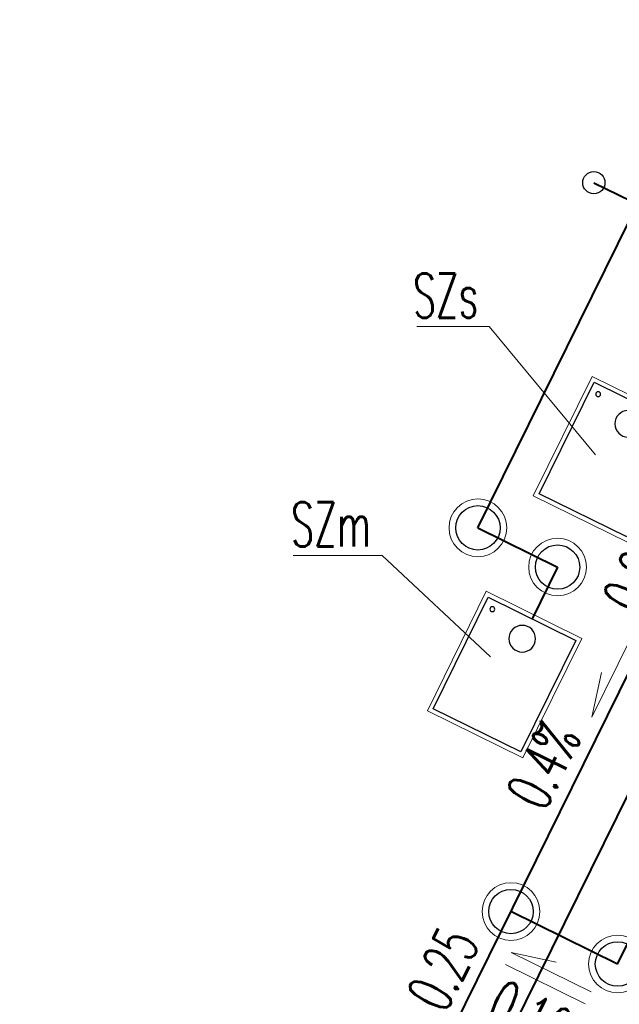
# Model space of a CAD drawing. Header units: metres. Extents: x 7506071 to 7508568, y 5798919 to 5800648.
# Tile 16 of 96: x 7507429 to 7507442, y 5799516 to 5799538. Entities that reach past the tile are written whole.
import ezdxf
from ezdxf import colors
from ezdxf.entities.mleader import LeaderData, LeaderLine
from ezdxf.enums import TextEntityAlignment as Align
from ezdxf.math import Vec2, Vec3

# ---------------------------------------------------------------- set-up
doc = ezdxf.new("R2010")
doc.units = ezdxf.units.M
doc.layers.get('0').update_dxf_attribs({"color": 250, "lineweight": 9})
for name, color, linetype, lineweight in [('IS-KD-brudna', 94, 'Continuous', 40), ('IS-KD-brudna-studnie', 94, 'Continuous', 30), ('IS-KD-czysta', 92, 'Continuous', 40), ('IS-KD-opis', 98, 'Continuous', 20), ('IS-KS-opis', 38, 'Continuous', 20), ('IS-KS-studnie', 34, 'Continuous', 30), ('IS-KT', 212, 'Continuous', 40), ('IS-KT-opis', 218, 'Continuous', 20), ('IS-KT-studnie', 212, 'Continuous', 30)]:
    doc.layers.add(name, color=color, linetype=linetype, lineweight=lineweight)
doc.layers.add('IS-viewport', color=254, linetype='Continuous', lineweight=0, plot=False)
doc.styles.add('IS-0.6', font='simplex.shx', dxfattribs={"width": 0.6})

# ---------------------------------------------------------------- blocks, each defined once
blk = doc.blocks.new('*U53')
at = {"color": 0, "linetype": 'Continuous', "lineweight": -2}
blk.add_lwpolyline([(0.173, 1.03), (-0.711, -0.765), (-0.493, 0.243)], dxfattribs=at)
at = {"layer": 'IS-viewport'}
blk.add_line((-0.442, -0.897), (0.442, 0.897), dxfattribs=at)
at = {"color": 0, "linetype": 'Continuous', "lineweight": -2, "style": 'IS-0.6', "width": 0.6}
blk.add_attdef('OPIS-P', (0.394, 1.478), '', height=1, rotation=63.7803, dxfattribs=at)
blk.add_attdef('OPIS-POD', text='', height=1, rotation=63.7803, dxfattribs=at).set_placement((0.269, -0.133), align=Align.TOP_CENTER)
blk.add_attdef('OPIS-L', text='', height=1, rotation=63.7803, dxfattribs=at).set_placement((-0.932, -1.213), align=Align.RIGHT)
blk = doc.blocks.new('_None')
blk = doc.blocks.new('A$C2F5E1DCB')
at = {"color": 0, "linetype": 'ByBlock', "lineweight": 9}
blk.add_lwpolyline([(-1.2, 3), (-1.2, 0), (1.2, 0), (1.2, 3)], close=True, dxfattribs=at)
at = {"color": 0, "linetype": 'ByBlock', "lineweight": -2}
blk.add_lwpolyline([(-1.1, 2.9), (-1.1, 0.1), (1.1, 0.1), (1.1, 2.9)], close=True, dxfattribs=at)
for centre, radius in [((0, 0.6), 0.3), ((-0.9, 0.3), 0.055)]:
    blk.add_circle(centre, radius, dxfattribs=at)
blk = doc.blocks.new('*U74')
at = {"color": 0, "linetype": 'Continuous', "lineweight": -2}
blk.add_lwpolyline([(1.03, -0.173), (-0.765, 0.711), (0.243, 0.493)], dxfattribs=at)
at = {"layer": 'IS-viewport'}
blk.add_line((-0.897, 0.442), (0.897, -0.442), dxfattribs=at)
at = {"color": 0, "linetype": 'Continuous', "lineweight": -2, "style": 'IS-0.6', "width": 0.6}
blk.add_attdef('OPIS-L', text='', height=1, rotation=333.7803, dxfattribs=at).set_placement((-1.213, 0.932), align=Align.RIGHT)
blk.add_attdef('OPIS-POD', text='', height=1, rotation=333.7803, dxfattribs=at).set_placement((-0.133, -0.269), align=Align.TOP_CENTER)
blk.add_attdef('OPIS-P', (1.478, -0.394), '', height=1, rotation=333.7803, dxfattribs=at)

msp = doc.modelspace()

# ---------------------------------------------------------------- linework, layer by layer
at = {"layer": 'IS-KD-brudna'}
for p, q in [((7507434.518, 5799507.335), (7507461.492, 5799562.106)), ((7507441.54, 5799534.225), (7507446.547, 5799531.759)), ((7507442.073, 5799516.619), (7507443.448, 5799519.413)), ((7507442.073, 5799516.619), (7507439.673, 5799517.801))]:
    msp.add_line(p, q, dxfattribs=at)
at = {"layer": 'IS-KD-brudna-studnie'}
for centre, radius in [((7507441.54, 5799534.225), 0.25), ((7507439.673, 5799517.801), 0.5), ((7507442.073, 5799516.619), 0.5)]:
    msp.add_circle(centre, radius, dxfattribs=at)
at = {"layer": 'IS-KD-brudna-studnie', "lineweight": 9}
for centre in [(7507439.673, 5799517.801), (7507442.073, 5799516.619)]:
    msp.add_circle(centre, 0.65, dxfattribs=at)
at = {"layer": 'IS-KD-czysta', "ltscale": 2}
msp.add_line((7507438.025, 5799511.739), (7507448.463, 5799532.933), dxfattribs=at)
at = {"layer": 'IS-KT'}
for p, q in [((7507438.929, 5799526.448), (7507451.947, 5799552.881)), ((7507438.929, 5799526.448), (7507440.723, 5799525.564)), ((7507440.723, 5799525.564), (7507440.149, 5799524.398))]:
    msp.add_line(p, q, dxfattribs=at)
at = {"layer": 'IS-KT-studnie', "lineweight": 9}
for centre in [(7507438.929, 5799526.448), (7507440.723, 5799525.564)]:
    msp.add_circle(centre, 0.65, dxfattribs=at)
at = {"layer": 'IS-KT-studnie'}
for centre in [(7507438.929, 5799526.448), (7507440.723, 5799525.564)]:
    msp.add_circle(centre, 0.5, dxfattribs=at)

# ---------------------------------------------------------------- block references
at = {"layer": 'IS-KD-opis'}
ref = msp.add_blockref('*U53', (7507442.206, 5799522.945), dxfattribs=at)
ref.add_attrib('OPIS-P', '0.25', (7507442.6, 5799524.423), dxfattribs={"layer": '0', "color": 0, "linetype": 'Continuous', "lineweight": -2, "height": 1, "rotation": 63.7803, "style": 'IS-0.6', "width": 0.6})
ref.add_attrib('OPIS-L', '0.4%', dxfattribs={"layer": '0', "color": 0, "linetype": 'Continuous', "lineweight": -2, "height": 1, "rotation": 63.7803, "style": 'IS-0.6', "width": 0.6}).set_placement((7507441.274, 5799521.732), align=Align.RIGHT)
ref = msp.add_blockref('*U53', (7507437.802, 5799514.003), dxfattribs=at)
ref.add_attrib('OPIS-P', '0.25', (7507438.196, 5799515.481), dxfattribs={"layer": '0', "color": 0, "linetype": 'Continuous', "lineweight": -2, "height": 1, "rotation": 63.7803, "style": 'IS-0.6', "width": 0.6})
ref.add_attrib('OPIS-L', '0.4%', dxfattribs={"layer": '0', "color": 0, "linetype": 'Continuous', "lineweight": -2, "height": 1, "rotation": 63.7803, "style": 'IS-0.6', "width": 0.6}).set_placement((7507436.87, 5799512.79), align=Align.RIGHT)
ref = msp.add_blockref('*U74', (7507440.446, 5799516.166), dxfattribs=at)
ref.add_attrib('OPIS-POD', '0.16', dxfattribs={"layer": '0', "color": 0, "linetype": 'Continuous', "lineweight": -2, "height": 1, "rotation": 333.7803, "style": 'IS-0.6', "width": 0.6}).set_placement((7507440.314, 5799515.896), align=Align.TOP_CENTER)
at = {"layer": 'IS-KS-studnie', "xscale": -1, "rotation": 153.7803332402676}
msp.add_blockref('A$C2F5E1DCB', (7507442.578, 5799529.332), dxfattribs=at)
at = {"layer": 'IS-KT-studnie', "xscale": -1, "rotation": 153.7803332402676}
msp.add_blockref('A$C2F5E1DCB', (7507440.193, 5799524.488), dxfattribs=at)

# ---------------------------------------------------------------- leaders
at = {"layer": 'IS-KS-opis'}
ml = msp.add_multileader_mtext('Standard', dxfattribs=at)
ml.set_content('SZs', color=256, style='IS-0.6')
ml.set_leader_properties(linetype='Continuous', lineweight=9)
ml.set_arrow_properties(name='NONE')
ml.build(insert=Vec2(0, 0))
ml.multileader.update_dxf_attribs({"has_dogleg": 0, "text_left_attachment_type": 6, "text_right_attachment_type": 6, "dogleg_length": 0, "arrow_head_size": 0.25})
ctx = ml.context
ctx.base_point, ctx.char_height, ctx.arrow_head_size, ctx.landing_gap_size, ctx.plane_origin = Vec3(7507437.227, 5799530.983), 1, 0.25, 0.25, Vec3(7507432.349, 5799534.536)
ctx.left_attachment, ctx.right_attachment, ctx.text_align_type = 6, 6, 2
notes = []
notes.append((ctx, [(0, (1, 1, 0), (7507439.184, 5799530.983), (-1, 0), 0, [(0, [(7507441.579, 5799528.097)], 0, [])])]))
ctx.mtext.insert, ctx.mtext.alignment, ctx.mtext.line_spacing_style, ctx.mtext.flow_direction = Vec3(7507438.934, 5799532.183), 3, 2, 5
at = {"layer": 'IS-KT-opis'}
ml = msp.add_multileader_mtext('Standard', dxfattribs=at)
ml.set_content('SZm', color=256, style='IS-0.6')
ml.set_leader_properties(linetype='Continuous', lineweight=9)
ml.set_arrow_properties(name='NONE')
ml.build(insert=Vec2(0, 0))
ml.multileader.update_dxf_attribs({"has_dogleg": 0, "text_left_attachment_type": 6, "text_right_attachment_type": 6, "dogleg_length": 0, "arrow_head_size": 0.25})
ctx = ml.context
ctx.base_point, ctx.char_height, ctx.arrow_head_size, ctx.landing_gap_size, ctx.plane_origin = Vec3(7507434.502, 5799525.826), 1, 0.25, 0.25, Vec3(7507428.829, 5799528.182)
ctx.left_attachment, ctx.right_attachment, ctx.text_align_type = 6, 6, 2
notes.append((ctx, [(0, (1, 1, 0), (7507436.773, 5799525.826), (-1, 0), 0, [(0, [(7507439.209, 5799523.538)], 0, [])])]))
ctx.mtext.insert, ctx.mtext.alignment, ctx.mtext.line_spacing_style, ctx.mtext.flow_direction = Vec3(7507436.523, 5799527.026), 3, 2, 5
for ctx, leaders in notes:
    for number, flags, end, landing, length, lines in leaders:
        leader = LeaderData()
        leader.index, (leader.has_last_leader_line, leader.has_dogleg_vector, leader.attachment_direction) = number, flags
        leader.last_leader_point, leader.dogleg_vector, leader.dogleg_length = Vec3(end), Vec3(landing), length
        for number, points, colour, breaks in lines:
            line = LeaderLine()
            line.index, line.vertices, line.color, line.breaks = number, Vec3.list(points), colors.encode_raw_color(colour), breaks
            leader.lines.append(line)
        ctx.leaders.append(leader)

doc.saveas('drawing.dxf')
